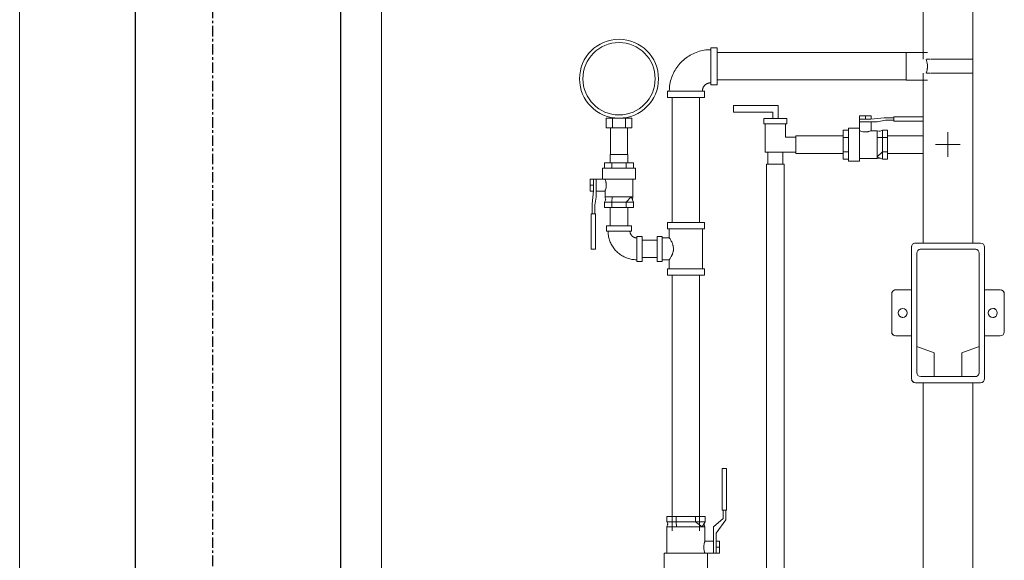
# Model space of a CAD drawing. Header units: millimetres. Extents: x 101535 to 192135, y -3968 to 17259.
# Tile 5 of 92: x 103130 to 104327, y -1826 to -1168. Entities that reach past the tile are written whole.
import ezdxf

# ---------------------------------------------------------------- set-up
doc = ezdxf.new("R2010")
doc.units = ezdxf.units.MM
doc.linetypes.add('Linia siatki', pattern=[22.225, 12.7, -3.175, 3.175, -3.175])
for name, color, linetype, lineweight in [('A-COLS', 7, 'Continuous', 18), ('A-GENM', 7, 'Continuous', 18), ('A-WALL', 7, 'Continuous', 25), ('P-PIPE', 7, 'Continuous', 18), ('P-PIPE-CNTR', 7, 'Continuous', 18), ('S-COLS', 7, 'Continuous', 18), ('S-GRID', 7, 'Continuous', 30)]:
    doc.layers.add(name, color=color, linetype=linetype, lineweight=lineweight)

# ---------------------------------------------------------------- blocks, each defined once
blk = doc.blocks.new('Bezpośredni kształt - SZ4-303150-Przekrój 29')
at = {"layer": 'A-GENM'}
blk.add_line((103130, -1052.3), (103130, -3550), dxfattribs=at)
blk = doc.blocks.new('Bezpośredni kształt - SZ3-303246-Przekrój 29')
at = {"layer": 'A-GENM'}
blk.add_line((103130, -1052.3), (103130, -3550), dxfattribs=at)
blk = doc.blocks.new('Bezpośredni kształt - SZ1-303288-Przekrój 29')
at = {"layer": 'A-GENM'}
for p, q in [((103270.7, -350), (103270.7, -3550)), ((103520.7, -3550), (103520.7, -350))]:
    blk.add_line(p, q, dxfattribs=at)
blk = doc.blocks.new('Bezpośredni kształt - SL5-303115-Przekrój 29')
at = {"layer": 'A-COLS'}
blk.add_line((103570, -1052.3), (103570, -3550), dxfattribs=at)
blk = doc.blocks.new('Bezpośredni kształt - Żelbet monolityczny 400 x 400-307094-Przekrój 29')
at = {"layer": 'S-COLS'}
blk.add_line((103570, -1052.3), (103570, -3550), dxfattribs=at)
blk = doc.blocks.new('IR 026-25_3D1_2025_09_11_ifc-1-Przekrój 29')
at = {"layer": 'A-COLS', "lineweight": 18}
blk.add_blockref('Bezpośredni kształt - Żelbet monolityczny 400 x 400-307094-Przekrój 29', (0, 0), dxfattribs=at)
at = {"layer": 'A-GENM', "lineweight": 18}
for name in ['Bezpośredni kształt - SZ4-303150-Przekrój 29', 'Bezpośredni kształt - SZ3-303246-Przekrój 29', 'Bezpośredni kształt - SZ1-303288-Przekrój 29']:
    blk.add_blockref(name, (0, 0), dxfattribs=at)
at = {"layer": 'S-COLS', "lineweight": 18}
blk.add_blockref('Bezpośredni kształt - SL5-303115-Przekrój 29', (0, 0), dxfattribs=at)
blk = doc.blocks.new('Ball Valve1 - Standard-2272453-Przekrój 29')
at = {"layer": 'P-PIPE', "color": 142, "true_color": 0x0080c0}
for p, q in [((103989.7, -1714.2), (103984.5, -1714.2)), ((103984.5, -1714.2), (103984.5, -1765.1)), ((103989.7, -1765.1), (103989.7, -1714.2)), ((103984.5, -1765.1), (103989.7, -1765.1)), ((103985.5, -1765.1), (103985.5, -1775.4)), ((103988.7, -1776.9), (103988.7, -1765.1)), ((103916.9, -1772.7), (103928.5, -1772.7)), ((103916.9, -1772.7), (103916.9, -1779.1)), ((103916.9, -1779.1), (103928.5, -1779.1)), ((103916.9, -1779.1), (103918.5, -1782.1)), ((103928.5, -1779.1), (103916.9, -1779.1)), ((103917.1, -1785.4), (103918.2, -1781.5)), ((103928.5, -1772.7), (103951.8, -1772.7)), ((103928.5, -1772.7), (103928.5, -1779.1)), ((103928.5, -1779.1), (103951.8, -1779.1)), ((103928.5, -1779.1), (103928.7, -1785.4)), ((103951.8, -1779.1), (103928.5, -1779.1)), ((103951.8, -1772.7), (103963.5, -1772.7)), ((103951.8, -1772.7), (103951.8, -1779.1)), ((103951.8, -1779.1), (103963.5, -1779.1)), ((103951.8, -1779.1), (103960.1, -1785.4)), ((103963.5, -1779.1), (103951.8, -1779.1)), ((103963.5, -1779.1), (103960.1, -1785.4)), ((103963.2, -1785.4), (103962.2, -1781.5)), ((103963.5, -1772.7), (103963.5, -1779.1)), ((103985.5, -1775.4), (103974, -1785.2)), ((103977.2, -1793.1), (103988.7, -1776.9)), ((103917.1, -1785.4), (103928.7, -1785.4)), ((103917.1, -1785.4), (103917.1, -1817.3)), ((103940.2, -1785.4), (103917.1, -1785.4)), ((103928.7, -1785.4), (103960.1, -1785.4)), ((103963.2, -1785.4), (103940.2, -1785.4)), ((103960.1, -1785.4), (103963.2, -1785.4)), ((103963.2, -1803), (103963.2, -1785.4)), ((103974, -1785.2), (103974, -1817.3)), ((103977.2, -1817.3), (103977.2, -1793.1)), ((103974, -1803), (103963.2, -1803)), ((103977.2, -1803), (103981.2, -1803)), ((103981.2, -1803), (103981.2, -1810.2)), ((103914, -1817.3), (103914, -1841.3)), ((103940.2, -1817.3), (103914, -1817.3)), ((103966.4, -1817.3), (103940.2, -1817.3)), ((103965.4, -1817.3), (103974, -1817.3)), ((103966.4, -1841.3), (103966.4, -1817.3)), ((103974, -1817.3), (103977.2, -1817.3)), ((103977.2, -1810.2), (103981.2, -1810.2)), ((103977.2, -1817.3), (103981.2, -1817.3)), ((103981.2, -1810.2), (103981.2, -1817.3)), ((103914, -1841.3), (103940.2, -1841.3)), ((103916.9, -1847.6), (103916.9, -1841.3)), ((103928.5, -1847.6), (103928.5, -1841.3)), ((103940.2, -1841.3), (103966.4, -1841.3)), ((103951.8, -1847.6), (103951.8, -1841.3)), ((103963.5, -1847.6), (103963.5, -1841.3)), ((103928.5, -1847.6), (103916.9, -1847.6)), ((103951.8, -1847.6), (103928.5, -1847.6)), ((103963.5, -1847.6), (103951.8, -1847.6))]:
    blk.add_line(p, q, dxfattribs=at)
for points, knots in [([(103962.1, -1810.2), (103962.1, -1809.6), (103962.1, -1808.6), (103962.4, -1806.5), (103962.8, -1804.6), (103963.1, -1803.3), (103963.2, -1803), (103963.2, -1803)], [0, 0, 0, 0, 0.142857, 0.285714, 0.571429, 0.785714, 1, 1, 1, 1]), ([(103963.2, -1817.3), (103963.2, -1817.3), (103963.1, -1816.8), (103962.6, -1815), (103962.2, -1812.6), (103962.1, -1811), (103962.1, -1810.2)], [0, 0, 0, 0, 0.285714, 0.571429, 0.785714, 1, 1, 1, 1])]:
    blk.add_open_spline(points, degree=3, knots=knots, dxfattribs=at)
blk = doc.blocks.new('Pressure Gauge1 - Standardowy 2-2272454-Przekrój 29')
at = {"layer": 'P-PIPE', "color": 142, "true_color": 0x0080c0}
for p, q in [((103843.3, -1288.1), (103851.1, -1288.1)), ((103843.3, -1288.1), (103843.3, -1300)), ((103851.1, -1288.1), (103866.7, -1288.1)), ((103851.1, -1288.1), (103851.1, -1300)), ((103866.7, -1288.1), (103874.5, -1288.1)), ((103866.7, -1288.1), (103866.7, -1300)), ((103874.5, -1288.1), (103874.5, -1300)), ((103851.1, -1300), (103843.3, -1300)), ((103848.4, -1300), (103848.4, -1332.1)), ((103866.7, -1300), (103851.1, -1300)), ((103874.5, -1300), (103866.7, -1300)), ((103869.4, -1332.1), (103869.4, -1300))]:
    blk.add_line(p, q, dxfattribs=at)
for radius, start, end in [(48, 90, 270), (44, 90, 270), (44, 90, 270), (48, 270, 90), (44, 270, 90), (44, 270, 90)]:
    blk.add_arc((103858.9, -1240.1), radius, start, end, dxfattribs=at)
blk = doc.blocks.new('Ball Valve1 - Standard-2161832-Przekrój 29')
at = {"layer": 'P-PIPE', "color": 142, "true_color": 0x0080c0}
for p, q in [((103838.7, -1348.9), (103838.7, -1362.5)), ((103858.9, -1348.9), (103838.7, -1348.9)), ((103841.3, -1342.6), (103850.1, -1342.6)), ((103841.3, -1348.9), (103841.3, -1342.6)), ((103850.1, -1342.6), (103867.6, -1342.6)), ((103850.1, -1342.6), (103850.1, -1348.9)), ((103879.1, -1348.9), (103858.9, -1348.9)), ((103867.6, -1342.6), (103876.4, -1342.6)), ((103867.6, -1348.9), (103867.6, -1342.6)), ((103876.4, -1348.9), (103876.4, -1342.6)), ((103879.1, -1362.5), (103879.1, -1348.9)), ((103823.9, -1369.6), (103823.9, -1362.5)), ((103823.9, -1362.5), (103827.9, -1362.5)), ((103831.1, -1362.5), (103827.9, -1362.5)), ((103827.9, -1362.5), (103827.9, -1376.3)), ((103840.2, -1362.5), (103831.1, -1362.5)), ((103831.1, -1384.2), (103831.1, -1362.5)), ((103838.7, -1362.5), (103858.9, -1362.5)), ((103858.9, -1362.5), (103879.1, -1362.5)), ((103875.9, -1384), (103875.9, -1362.5)), ((103823.9, -1376.8), (103823.9, -1369.6)), ((103827.9, -1369.6), (103823.9, -1369.6)), ((103823.9, -1376.8), (103827.8, -1376.8)), ((103827.9, -1376.3), (103826.1, -1392.5)), ((103831.1, -1376.8), (103841.9, -1376.8)), ((103841.9, -1376.8), (103841.9, -1384)), ((103829.3, -1394), (103831.1, -1384.2)), ((103842.9, -1386.9), (103841.3, -1390.3)), ((103841.9, -1384), (103842.4, -1387.8)), ((103850.4, -1384), (103841.9, -1384)), ((103841.9, -1384), (103858.9, -1384)), ((103850.1, -1390.3), (103850.4, -1384)), ((103873.6, -1384), (103850.4, -1384)), ((103858.9, -1384), (103875.9, -1384)), ((103873.6, -1384), (103867.6, -1390.3)), ((103873.6, -1384), (103876.4, -1390.3)), ((103875.9, -1384), (103873.6, -1384)), ((103875.9, -1384), (103875.3, -1387.8)), ((103826.1, -1392.5), (103826.1, -1404.3)), ((103829.3, -1404.3), (103829.3, -1394)), ((103850.1, -1390.3), (103841.3, -1390.3)), ((103841.3, -1390.3), (103850.1, -1390.3)), ((103841.3, -1390.3), (103841.3, -1396.7)), ((103850.1, -1396.7), (103841.3, -1396.7)), ((103867.6, -1390.3), (103850.1, -1390.3)), ((103850.1, -1390.3), (103867.6, -1390.3)), ((103850.1, -1390.3), (103850.1, -1396.7)), ((103867.6, -1396.7), (103850.1, -1396.7)), ((103876.4, -1390.3), (103867.6, -1390.3)), ((103867.6, -1390.3), (103876.4, -1390.3)), ((103867.6, -1396.7), (103867.6, -1390.3)), ((103876.4, -1396.7), (103867.6, -1396.7)), ((103876.4, -1390.3), (103876.4, -1396.7)), ((103830.3, -1404.3), (103825.1, -1404.3)), ((103825.1, -1404.3), (103825.1, -1447.6)), ((103830.3, -1447.6), (103830.3, -1404.3)), ((103825.1, -1447.6), (103830.3, -1447.6))]:
    blk.add_line(p, q, dxfattribs=at)
for points, knots in [([(103841.9, -1362.5), (103841.9, -1362.5), (103841.9, -1362.6), (103842.2, -1363.3), (103842.7, -1364.6), (103843, -1366.2), (103843.2, -1367.1), (103843.3, -1367.8), (103843.4, -1368.6), (103843.4, -1369.2), (103843.4, -1369.6)], [0, 0, 0, 0, 0.142857, 0.285714, 0.571429, 0.678571, 0.785714, 0.839286, 0.892857, 1, 1, 1, 1]), ([(103843.4, -1369.6), (103843.4, -1370.2), (103843.4, -1371.3), (103843, -1373.3), (103842.5, -1375.2), (103842.1, -1376.2), (103842, -1376.5), (103841.9, -1376.6)], [0, 0, 0, 0, 0.1428571, 0.2857143, 0.5714286, 0.7857143, 0.8571429, 0.8571429, 0.8571429, 0.8571429])]:
    blk.add_open_spline(points, degree=3, knots=knots, dxfattribs=at)
blk = doc.blocks.new('Elbow - Threaded - Painted-1905633-Przekrój 29')
at = {"layer": 'P-PIPE', "color": 142, "true_color": 0x0080c0}
for p, q in [((103843.7, -1419.1), (103843.7, -1425.4)), ((103874.1, -1419.1), (103843.7, -1419.1)), ((103874.1, -1425.4), (103874.1, -1419.1)), ((103843.7, -1425.4), (103874.1, -1425.4)), ((103886.9, -1431.9), (103880.6, -1431.9)), ((103880.6, -1431.9), (103880.6, -1462.3)), ((103886.9, -1462.3), (103886.9, -1431.9)), ((103880.6, -1462.3), (103886.9, -1462.3))]:
    blk.add_line(p, q, dxfattribs=at)
at = {"layer": 'P-PIPE', "color": 142, "true_color": 0x0080c0, "flags": 128}
for points in [[(103845.5, -1425.4), (103845.6, -1426.8), (103845.7, -1428.2), (103845.8, -1429.6), (103846, -1430.9), (103846.2, -1432.3), (103846.6, -1433.7), (103846.9, -1435), (103847.3, -1436.4), (103847.8, -1437.7), (103848.3, -1439), (103848.9, -1440.3), (103849.5, -1441.5), (103850.2, -1442.8), (103850.9, -1444), (103851.7, -1445.1), (103852.5, -1446.3), (103853.3, -1447.4), (103854.2, -1448.5), (103855.2, -1449.5), (103856.2, -1450.5), (103857.2, -1451.4), (103858.3, -1452.4), (103859.4, -1453.2), (103860.5, -1454), (103861.6, -1454.8), (103862.8, -1455.6), (103864.1, -1456.2), (103865.3, -1456.9), (103866.6, -1457.5), (103867.9, -1458), (103869.2, -1458.5), (103870.5, -1458.9), (103871.9, -1459.3), (103873.2, -1459.6), (103874.6, -1459.9), (103876, -1460.1), (103877.4, -1460.2), (103878.8, -1460.3), (103880.2, -1460.4), (103880.6, -1460.4)], [(103880.6, -1433.7), (103880.2, -1433.7), (103879.9, -1433.7), (103879.6, -1433.7), (103879.2, -1433.6), (103878.9, -1433.6), (103878.6, -1433.5), (103878.3, -1433.4), (103877.9, -1433.3), (103877.6, -1433.2), (103877.3, -1433.1), (103877, -1432.9), (103876.7, -1432.8), (103876.4, -1432.6), (103876.1, -1432.5), (103875.8, -1432.3), (103875.6, -1432.1), (103875.3, -1431.9), (103875, -1431.7), (103874.8, -1431.4), (103874.6, -1431.2), (103874.3, -1431), (103874.1, -1430.7), (103873.9, -1430.4), (103873.7, -1430.2), (103873.5, -1429.9), (103873.3, -1429.6), (103873.2, -1429.3), (103873, -1429), (103872.9, -1428.7), (103872.8, -1428.4), (103872.6, -1428.1), (103872.5, -1427.8), (103872.5, -1427.4), (103872.4, -1427.1), (103872.3, -1426.8), (103872.3, -1426.5), (103872.2, -1426.1), (103872.2, -1425.8), (103872.2, -1425.5), (103872.2, -1425.4)]]:
    blk.add_lwpolyline(points, dxfattribs=at)
blk = doc.blocks.new('Tee - Threaded - Painted-2272455-Przekrój 29')
at = {"layer": 'P-PIPE', "color": 142, "true_color": 0x0080c0}
for p, q in [((103917.7, -1415.1), (103917.7, -1422.8)), ((103962.7, -1415.1), (103917.7, -1415.1)), ((103917.7, -1422.8), (103962.7, -1422.8)), ((103920.1, -1422.8), (103920.1, -1433.7)), ((103960.3, -1447.1), (103960.3, -1422.8)), ((103962.7, -1422.8), (103962.7, -1415.1)), ((103911.5, -1431.9), (103905.2, -1431.9)), ((103905.2, -1431.9), (103905.2, -1462.3)), ((103911.5, -1462.3), (103911.5, -1431.9)), ((103920.1, -1433.7), (103911.5, -1433.7)), ((103960.3, -1471.4), (103960.3, -1447.1)), ((103911.5, -1460.4), (103920.1, -1460.4)), ((103920.1, -1460.4), (103920.1, -1471.4)), ((103905.2, -1462.3), (103911.5, -1462.3)), ((103917.7, -1471.4), (103917.7, -1479.1)), ((103962.7, -1471.4), (103917.7, -1471.4)), ((103962.7, -1479.1), (103962.7, -1471.4)), ((103917.7, -1479.1), (103962.7, -1479.1))]:
    blk.add_line(p, q, dxfattribs=at)
for points, knots in [([(103920.1, -1433.7), (103920.1, -1433.7), (103920.2, -1434), (103920.9, -1435), (103921.9, -1436.6), (103922.9, -1438.5), (103923.6, -1440.1), (103924, -1441), (103924.2, -1441.7), (103924.5, -1442.6), (103924.8, -1443.6), (103925, -1445.1), (103925.1, -1446.3), (103925.1, -1447.1)], [0, 0, 0, 0, 0.142857, 0.285714, 0.428571, 0.571429, 0.678571, 0.705357, 0.732143, 0.785714, 0.839286, 0.892857, 1, 1, 1, 1]), ([(103925.1, -1447.1), (103925.1, -1447.6), (103925.1, -1448.6), (103924.9, -1450.1), (103924.6, -1451.3), (103924.3, -1452.2), (103924, -1452.9), (103923.8, -1453.6), (103923.4, -1454.4), (103922.8, -1455.8), (103922, -1457.3), (103921.3, -1458.5), (103920.9, -1459.2), (103920.6, -1459.6), (103920.4, -1460), (103920.2, -1460.3), (103920.1, -1460.4), (103920.1, -1460.4)], [0, 0, 0, 0, 0.071429, 0.142857, 0.214286, 0.25, 0.285714, 0.321429, 0.357143, 0.428571, 0.571429, 0.678571, 0.732143, 0.785714, 0.839286, 0.892857, 1, 1, 1, 1])]:
    blk.add_open_spline(points, degree=3, knots=knots, dxfattribs=at)
blk = doc.blocks.new('Pressure Release Valve1 - 1_2_ X 1_2_-1729964-Przekrój 29')
at = {"layer": 'P-PIPE', "color": 142, "true_color": 0x0080c0}
for p, q in [((103998.3, -1280.6), (103998.3, -1272.7)), ((103998.3, -1272.7), (104052.3, -1272.7)), ((104045.9, -1280.6), (103998.3, -1280.6)), ((104045.9, -1288.5), (104045.9, -1280.6)), ((104052.3, -1272.7), (104052.3, -1288.5)), ((104035.2, -1294.9), (104035.2, -1288.5)), ((104035.2, -1288.5), (104045.9, -1288.5)), ((104045.9, -1288.5), (104052.3, -1288.5)), ((104052.3, -1288.5), (104063, -1288.5)), ((104063, -1288.5), (104063, -1294.9)), ((104036.8, -1294.9), (104035.2, -1294.9)), ((104036.8, -1329.4), (104036.8, -1294.9)), ((104036.8, -1294.9), (104061.4, -1294.9)), ((104063, -1294.9), (104061.4, -1294.9)), ((104061.4, -1294.9), (104061.4, -1311.2)), ((104061.4, -1311.2), (104074.1, -1311.2)), ((104074.1, -1311.2), (104074.1, -1329.4)), ((104040, -1329.4), (104036.8, -1329.4)), ((104040, -1344.1), (104040, -1329.4)), ((104040, -1329.4), (104058.2, -1329.4)), ((104074.1, -1329.4), (104058.2, -1329.4)), ((104058.2, -1329.4), (104058.2, -1344.1)), ((104058.2, -1344.1), (104040, -1344.1))]:
    blk.add_line(p, q, dxfattribs=at)
blk = doc.blocks.new('Ball Valve1 - Standard-2161831-Przekrój 29')
at = {"layer": 'P-PIPE', "color": 142, "true_color": 0x0080c0}
for p, q in [((104151.3, -1285.3), (104158.5, -1285.3)), ((104151.3, -1289.3), (104151.3, -1285.3)), ((104165.1, -1289.3), (104151.3, -1289.3)), ((104151.3, -1289.3), (104151.3, -1292.5)), ((104151.3, -1292.5), (104151.3, -1301.6)), ((104151.3, -1292.5), (104173, -1292.5)), ((104158.5, -1285.3), (104165.6, -1285.3)), ((104158.5, -1285.3), (104158.5, -1289.3)), ((104181.3, -1287.5), (104165.1, -1289.3)), ((104165.6, -1289.3), (104165.6, -1285.3)), ((104165.6, -1303.3), (104165.6, -1292.5)), ((104173, -1292.5), (104182.8, -1290.7)), ((104193.1, -1287.5), (104181.3, -1287.5)), ((104182.8, -1290.7), (104193.1, -1290.7)), ((104228.8, -1286.5), (104193.1, -1286.5)), ((104193.1, -1286.5), (104193.1, -1291.7)), ((104193.1, -1291.7), (104228.8, -1291.7)), ((104131.4, -1311.5), (104131.4, -1302.7)), ((104131.4, -1302.7), (104137.8, -1302.7)), ((104151.3, -1300.1), (104137.8, -1300.1)), ((104137.8, -1300.1), (104137.8, -1320.3)), ((104151.3, -1320.3), (104151.3, -1300.1)), ((104172.8, -1303.3), (104165.6, -1303.3)), ((104172.8, -1303.3), (104176.6, -1303.9)), ((104172.8, -1303.3), (104172.8, -1311.8)), ((104172.8, -1320.3), (104172.8, -1303.3)), ((104179.2, -1302.7), (104175.7, -1304.3)), ((104179.2, -1302.7), (104179.2, -1311.5)), ((104179.2, -1311.5), (104179.2, -1302.7)), ((104185.5, -1302.7), (104179.2, -1302.7)), ((104185.5, -1302.7), (104185.5, -1311.5)), ((104131.4, -1329), (104131.4, -1311.5)), ((104137.8, -1311.5), (104131.4, -1311.5)), ((104172.8, -1311.8), (104179.2, -1311.5)), ((104172.8, -1311.8), (104172.8, -1335)), ((104179.2, -1311.5), (104179.2, -1329)), ((104179.2, -1329), (104179.2, -1311.5)), ((104185.5, -1311.5), (104179.2, -1311.5)), ((104185.5, -1311.5), (104185.5, -1329)), ((104131.4, -1337.8), (104131.4, -1329)), ((104131.4, -1329), (104137.8, -1329)), ((104137.8, -1320.3), (104137.8, -1340.5)), ((104151.3, -1340.5), (104151.3, -1320.3)), ((104172.8, -1337.3), (104172.8, -1320.3)), ((104179.2, -1329), (104172.8, -1335)), ((104179.2, -1329), (104179.2, -1337.8)), ((104179.2, -1337.8), (104179.2, -1329)), ((104179.2, -1329), (104185.5, -1329)), ((104185.5, -1329), (104185.5, -1337.8)), ((104131.4, -1337.8), (104137.8, -1337.8)), ((104137.8, -1340.5), (104151.3, -1340.5)), ((104151.3, -1337.3), (104172.8, -1337.3)), ((104172.8, -1335), (104172.8, -1337.3)), ((104179.2, -1337.8), (104172.8, -1335)), ((104172.8, -1337.3), (104176.6, -1336.7)), ((104185.5, -1337.8), (104179.2, -1337.8))]:
    blk.add_line(p, q, dxfattribs=at)
for points, knots in [([(104158.5, -1304.8), (104157.9, -1304.8), (104156.8, -1304.8), (104154.8, -1304.5), (104152.9, -1303.9), (104151.6, -1303.4), (104151.3, -1303.3), (104151.3, -1303.3)], [0, 0, 0, 0, 0.142857, 0.285714, 0.571429, 0.785714, 1, 1, 1, 1]), ([(104165.4, -1303.3), (104165.3, -1303.4), (104164.8, -1303.6), (104163.5, -1304.1), (104161.9, -1304.5), (104161, -1304.6), (104160.3, -1304.7), (104159.5, -1304.8), (104158.9, -1304.8), (104158.5, -1304.8)], [0.1428571, 0.1428571, 0.1428571, 0.1428571, 0.2857143, 0.5714286, 0.6785714, 0.7857143, 0.8392857, 0.8928571, 1, 1, 1, 1])]:
    blk.add_open_spline(points, degree=3, knots=knots, dxfattribs=at)
blk = doc.blocks.new('Water Flow Detector DN1 - DN50-2272459-Przekrój 29')
at = {"layer": 'P-PIPE', "color": 142, "true_color": 0x0080c0}
for p, q in [((104214.5, -1445), (104214.5, -1605)), ((104298.5, -1440), (104219.5, -1440)), ((104292, -1447.5), (104226, -1447.5)), ((104303.5, -1605), (104303.5, -1445)), ((104221, -1452.5), (104221, -1565.9)), ((104297, -1565.9), (104297, -1452.5)), ((104190.5, -1502), (104190.5, -1548)), ((104214.5, -1497), (104195.5, -1497)), ((104322.5, -1497), (104303.5, -1497)), ((104327.5, -1548), (104327.5, -1502)), ((104202, -1530.1), (104201.8, -1530.1)), ((104195.5, -1553), (104214.5, -1553)), ((104303.5, -1553), (104322.5, -1553)), ((104221, -1565.9), (104242, -1573.5)), ((104221, -1597.5), (104221, -1565.9)), ((104276, -1573.5), (104297, -1565.9)), ((104297, -1565.9), (104297, -1597.5)), ((104242, -1573.5), (104242, -1602.5)), ((104276, -1602.5), (104276, -1573.5)), ((104242, -1602.5), (104226, -1602.5)), ((104242, -1602.5), (104276, -1602.5)), ((104292, -1602.5), (104276, -1602.5)), ((104219.5, -1610), (104298.5, -1610))]:
    blk.add_line(p, q, dxfattribs=at)
at = {"layer": 'P-PIPE', "color": 142, "true_color": 0x0080c0, "flags": 128}
for points in [[(104314.2, -1519.5), (104314.4, -1519.5), (104314.6, -1519.5), (104314.9, -1519.6), (104315.1, -1519.6), (104315.3, -1519.7), (104315.5, -1519.7), (104315.7, -1519.8), (104315.9, -1519.9), (104316.1, -1519.9)], [(104203.8, -1530.5), (104203.5, -1530.5), (104203.3, -1530.5), (104203.1, -1530.4), (104202.9, -1530.4), (104202.7, -1530.3)], [(104316.2, -1530), (104316, -1530.1), (104315.8, -1530.2), (104315.6, -1530.3), (104315.4, -1530.3), (104315.1, -1530.4), (104314.9, -1530.4), (104314.7, -1530.5), (104314.5, -1530.5), (104314.3, -1530.5), (104314, -1530.5)]]:
    blk.add_lwpolyline(points, dxfattribs=at)
at = {"layer": 'P-PIPE', "color": 142, "true_color": 0x0080c0}
for centre, radius, start, end in [((104219.5, -1445), 5, 90, 180), ((104219.5, -1445), 5, 135, 180), ((104219.5, -1445), 5, 90, 120), ((104226, -1452.5), 5, 90, 180), ((104226, -1452.5), 5, 90, 135), ((104292, -1452.5), 5, 45, 90), ((104292, -1452.5), 5, 0, 90), ((104298.5, -1445), 5, 0, 90), ((104298.5, -1445), 5, 0, 90), ((104195.5, -1502), 5, 90, 180), ((104195.5, -1502), 5, 135, 180), ((104195.5, -1502), 5, 90, 120), ((104322.5, -1502), 5, 0, 90), ((104322.5, -1502), 5, 0, 75), ((104204, -1525), 5.5, 90, 270), ((104204, -1525), 5.5, 270, 90), ((104313.5, -1525), 5.5, 90, 270), ((104313.5, -1525), 5.5, 270, 90), ((104195.5, -1548), 5, 180, 270), ((104195.5, -1548), 5, 180, 255), ((104322.5, -1548), 5, 270, 0), ((104322.5, -1548), 5, 270, 0), ((104226, -1597.5), 5, 180, 270), ((104226, -1597.5), 5, 180, 270), ((104292, -1597.5), 5, 270, 0), ((104292, -1597.5), 5, 270, 345), ((104219.5, -1605), 5, 180, 270), ((104219.5, -1605), 5, 195, 270), ((104298.5, -1605), 5, 270, 0), ((104298.5, -1605), 5, 270, 0)]:
    blk.add_arc(centre, radius, start, end, dxfattribs=at)
blk = doc.blocks.new('Elbow - Threaded - Painted-1457622-Przekrój 29')
at = {"layer": 'P-PIPE', "color": 142, "true_color": 0x0080c0}
for p, q in [((103978.2, -1202.4), (103970.5, -1202.4)), ((103970.5, -1202.4), (103970.5, -1247.4)), ((103978.2, -1247.4), (103978.2, -1202.4)), ((103917.7, -1255.2), (103917.7, -1262.9)), ((103962.7, -1255.2), (103917.7, -1255.2)), ((103962.7, -1262.9), (103962.7, -1255.2)), ((103970.5, -1247.4), (103978.2, -1247.4)), ((103917.7, -1262.9), (103962.7, -1262.9))]:
    blk.add_line(p, q, dxfattribs=at)
at = {"layer": 'P-PIPE', "color": 142, "true_color": 0x0080c0, "flags": 128}
for points in [[(103970.5, -1204.8), (103968.5, -1204.8), (103966.5, -1204.9), (103964.5, -1205.1), (103962.5, -1205.4), (103960.5, -1205.8), (103958.5, -1206.2), (103956.6, -1206.7), (103954.6, -1207.3), (103952.7, -1208), (103950.9, -1208.8), (103949, -1209.6), (103947.2, -1210.5), (103945.4, -1211.4), (103943.7, -1212.5), (103942, -1213.6), (103940.4, -1214.8), (103938.8, -1216), (103937.3, -1217.3), (103935.8, -1218.6), (103934.3, -1220.1), (103933, -1221.5), (103931.6, -1223.1), (103930.4, -1224.6), (103929.2, -1226.3), (103928.1, -1227.9), (103927, -1229.7), (103926, -1231.4), (103925.1, -1233.2), (103924.3, -1235.1), (103923.5, -1236.9), (103922.8, -1238.8), (103922.2, -1240.7), (103921.7, -1242.7), (103921.2, -1244.6), (103920.8, -1246.6), (103920.5, -1248.6), (103920.3, -1250.6), (103920.2, -1252.6), (103920.1, -1254.6), (103920.1, -1255.2)], [(103960.3, -1255.2), (103960.3, -1254.8), (103960.3, -1254.4), (103960.4, -1254), (103960.4, -1253.6), (103960.5, -1253.2), (103960.6, -1252.8), (103960.7, -1252.4), (103960.8, -1252), (103960.9, -1251.6), (103961.1, -1251.2), (103961.3, -1250.8), (103961.4, -1250.5), (103961.6, -1250.1), (103961.8, -1249.8), (103962.1, -1249.4), (103962.3, -1249.1), (103962.6, -1248.8), (103962.8, -1248.5), (103963.1, -1248.2), (103963.4, -1247.9), (103963.7, -1247.6), (103964, -1247.3), (103964.3, -1247.1), (103964.6, -1246.8), (103965, -1246.6), (103965.3, -1246.4), (103965.7, -1246.2), (103966, -1246), (103966.4, -1245.8), (103966.8, -1245.7), (103967.2, -1245.5), (103967.6, -1245.4), (103968, -1245.3), (103968.4, -1245.2), (103968.8, -1245.1), (103969.2, -1245.1), (103969.6, -1245), (103970, -1245), (103970.4, -1245), (103970.5, -1245)]]:
    blk.add_lwpolyline(points, dxfattribs=at)
blk = doc.blocks.new('Outlet - small diameter - Painted-1729932-Przekrój 29')
at = {"layer": 'P-PIPE', "color": 142, "true_color": 0x0080c0}
for p, q in [((104234.2, -1208), (104208.2, -1208)), ((104208.2, -1208), (104208.2, -1241.7)), ((104236.8, -1216.4), (104234, -1216.4)), ((104243.1, -1216.4), (104239.4, -1216.4)), ((104250, -1216.4), (104245.9, -1216.4)), ((104257.7, -1216.4), (104253.2, -1216.4)), ((104265.1, -1216.4), (104260.8, -1216.4)), ((104272.3, -1216.4), (104268.2, -1216.4)), ((104278.7, -1216.4), (104275.1, -1216.4)), ((104283.8, -1216.4), (104280.4, -1216.4)), ((104287.5, -1216.4), (104285.2, -1216.4)), ((104289.1, -1216.4), (104288.3, -1216.4)), ((104289.1, -1233.4), (104289.1, -1216.4)), ((104208.2, -1241.7), (104234.2, -1241.7)), ((104234, -1233.4), (104236.8, -1233.4)), ((104239.4, -1233.4), (104243.1, -1233.4)), ((104245.9, -1233.4), (104250, -1233.4)), ((104253.2, -1233.4), (104257.7, -1233.4)), ((104260.8, -1233.4), (104265.1, -1233.4)), ((104268.2, -1233.4), (104272.3, -1233.4)), ((104275.1, -1233.4), (104278.7, -1233.4)), ((104280.4, -1233.4), (104283.8, -1233.4)), ((104285.2, -1233.4), (104287.5, -1233.4)), ((104288.3, -1233.4), (104289.1, -1233.4))]:
    blk.add_line(p, q, dxfattribs=at)
blk.add_open_spline([(104232.6, -1216.4), (104232.9, -1217.4), (104233.5, -1219.5), (104234, -1222.8), (104234, -1225.3), (104233.9, -1227.1), (104233.6, -1229.8), (104233.1, -1231.9), (104232.6, -1233.4)], degree=3, knots=[0, 0, 0, 0, 0.2, 0.4, 0.55, 0.625, 0.7, 1, 1, 1, 1], dxfattribs=at)

msp = doc.modelspace()

# ---------------------------------------------------------------- block references
at = {"lineweight": 5}
msp.add_blockref('IR 026-25_3D1_2025_09_11_ifc-1-Przekrój 29', (0, 0), dxfattribs=at)

# ---------------------------------------------------------------- next in the draw order: linework, layer by layer
at = {"layer": 'A-WALL'}
for p, q in [((103270.5, -350), (103270.5, -3550)), ((103520.5, -3550), (103520.5, -350))]:
    msp.add_line(p, q, dxfattribs=at)
at = {"layer": 'P-PIPE', "color": 142, "true_color": 0x0080c0}
for p, q in [((104228.8, -1052.3), (104228.8, -1216.4)), ((104289.1, -1216.4), (104289.1, -1081.5)), ((104208.2, -1208.2), (103978.2, -1208.2)), ((104232.9, -1216.4), (104234, -1216.4)), ((104237.7, -1216.4), (104239.4, -1216.4)), ((104243.1, -1216.4), (104245.9, -1216.4)), ((104250, -1216.4), (104253.2, -1216.4)), ((104257.7, -1216.4), (104260.8, -1216.4)), ((104265, -1216.4), (104268.3, -1216.4)), ((104272.3, -1216.4), (104275.1, -1216.4)), ((104278.7, -1216.4), (104280.3, -1216.4)), ((104283.8, -1216.4), (104285.1, -1216.4)), ((104287.5, -1216.4), (104288.1, -1216.4)), ((103978.2, -1241.6), (104208.2, -1241.6)), ((104228.8, -1233.4), (104228.8, -1440)), ((104234, -1233.4), (104232.9, -1233.4)), ((104239.4, -1233.4), (104237.7, -1233.4)), ((104245.9, -1233.4), (104243.1, -1233.4)), ((104253.2, -1233.4), (104250, -1233.4)), ((104260.8, -1233.4), (104257.7, -1233.4)), ((104268.3, -1233.4), (104265, -1233.4)), ((104275.1, -1233.4), (104272.3, -1233.4)), ((104280.3, -1233.4), (104278.7, -1233.4)), ((104285.1, -1233.4), (104283.8, -1233.4)), ((104288.1, -1233.4), (104287.5, -1233.4)), ((104289.1, -1440), (104289.1, -1233.4)), ((103923.5, -1262.9), (103923.5, -1415.1)), ((103956.9, -1415.1), (103956.9, -1262.9)), ((104131.4, -1309.6), (104074.1, -1309.6)), ((104074.1, -1309.6), (104074.1, -1311)), ((104228.8, -1309.6), (104185.5, -1309.6)), ((103848.2, -1332.1), (103848.2, -1342.6)), ((103869.5, -1332.1), (103848.2, -1332.1)), ((103869.5, -1342.6), (103869.5, -1332.1)), ((104074.1, -1329.5), (104074.1, -1330.9)), ((104074.1, -1330.9), (104131.4, -1330.9)), ((104185.5, -1330.9), (104228.8, -1330.9)), ((103848.2, -1396.7), (103848.2, -1419.1)), ((103869.5, -1419.1), (103869.5, -1396.7)), ((103905.2, -1436.4), (103886.9, -1436.4)), ((103886.9, -1457.7), (103905.2, -1457.7)), ((103923.5, -1479.1), (103923.5, -1790.2)), ((103956.9, -1790.2), (103956.9, -1479.1)), ((104228.8, -1610), (104228.8, -2168)), ((104289.1, -2168), (104289.1, -1610))]:
    msp.add_line(p, q, dxfattribs=at)
at = {"layer": 'P-PIPE', "color": 15, "true_color": 0x8c4646}
for p, q in [((104038.4, -1344.1), (104038.4, -3469)), ((104039.9, -1344.1), (104038.4, -1344.1)), ((104059.8, -1344.1), (104058.3, -1344.1)), ((104059.8, -3469), (104059.8, -1344.1))]:
    msp.add_line(p, q, dxfattribs=at)
at = {"layer": 'P-PIPE-CNTR', "color": 142, "true_color": 0x0080c0}
for p, q in [((104259, -1335.3), (104259, -1305.3)), ((104244, -1320.3), (104274, -1320.3))]:
    msp.add_line(p, q, dxfattribs=at)
at = {"layer": 'S-GRID', "linetype": 'Linia siatki'}
msp.add_line((103365, -3900), (103365, 14671.9), dxfattribs=at)

# ---------------------------------------------------------------- next in the draw order: block references
at = {"layer": 'P-PIPE', "color": 142, "true_color": 0x0080c0}
for name in ['Pressure Gauge1 - Standardowy 2-2272454-Przekrój 29', 'Elbow - Threaded - Painted-1457622-Przekrój 29', 'Outlet - small diameter - Painted-1729932-Przekrój 29', 'Pressure Release Valve1 - 1_2_ X 1_2_-1729964-Przekrój 29', 'Ball Valve1 - Standard-2161831-Przekrój 29', 'Ball Valve1 - Standard-2161832-Przekrój 29', 'Elbow - Threaded - Painted-1905633-Przekrój 29', 'Tee - Threaded - Painted-2272455-Przekrój 29', 'Water Flow Detector DN1 - DN50-2272459-Przekrój 29', 'Ball Valve1 - Standard-2272453-Przekrój 29']:
    msp.add_blockref(name, (0, 0), dxfattribs=at)

doc.saveas('drawing.dxf')
